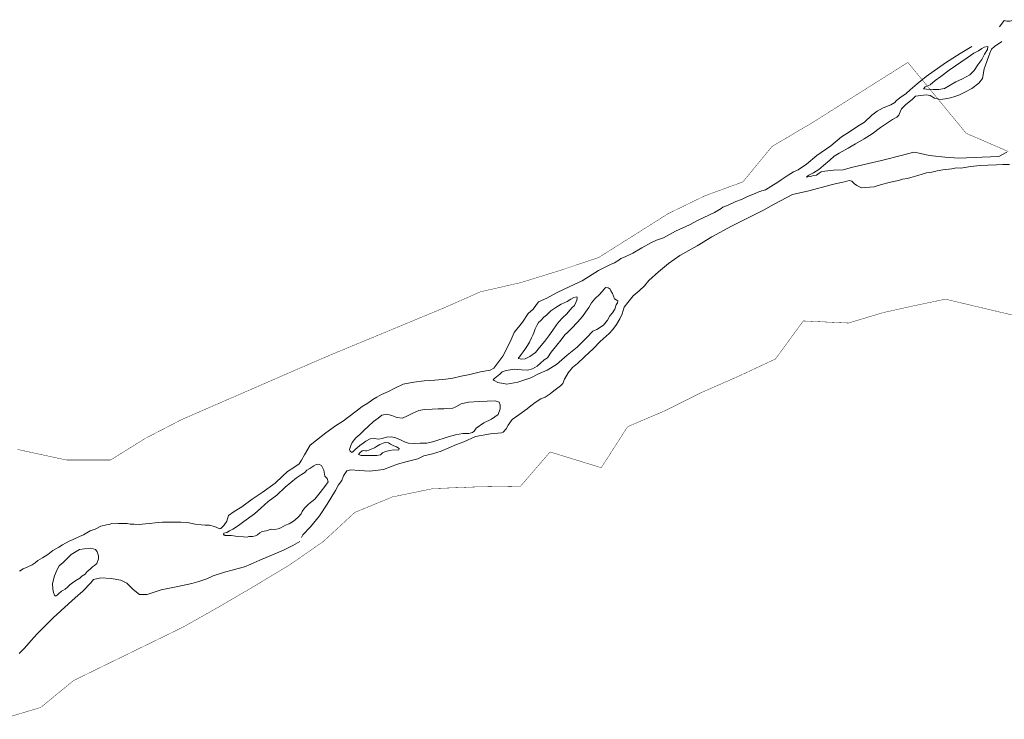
# Model space of a CAD drawing. Header units: metres. Extents: x 347609 to 404409, y 8547781 to 8605413.
# Tile 7 of 39: x 362145 to 363357, y 8550885 to 8551746. Entities that reach past the tile are written whole.
import ezdxf

# ---------------------------------------------------------------- set-up
doc = ezdxf.new("R2010")
doc.units = ezdxf.units.M
doc.layers.add('01. RIO', color=7, linetype='Continuous', lineweight=5, true_color=0x2776bb)
doc.layers.add('PREDIOS INSCRITOS EN LA BASE GRAFICA REGISTRAL (HUAURA) NOMBRE', color=7, linetype='Continuous', true_color=0xfffff0)

# ---------------------------------------------------------------- blocks, each defined once
blk = doc.blocks.new('REIORORI')
at = {"layer": '01. RIO', "color": 152, "lineweight": 15, "true_color": 0x2776bb, "flags": 128}
for points in [[(363363.1, 8551568.4), (363354.9, 8551568.2), (363346.9, 8551567.6), (363336.3, 8551567.4), (363326.9, 8551567.1), (363315.1, 8551565.9), (363308.1, 8551564.7), (363303, 8551563.7), (363297.7, 8551564), (363291.8, 8551562.9), (363281, 8551561.5), (363274, 8551560.4), (363267.2, 8551558.8), (363261, 8551557.8), (363250, 8551554.7), (363241.4, 8551552.3), (363237.6, 8551551), (363231.4, 8551550.1), (363226.3, 8551548.6), (363220, 8551547.3), (363214.8, 8551546.1), (363205.5, 8551543.7), (363196.3, 8551540.6), (363180.9, 8551539.5), (363175.1, 8551542.2), (363172.2, 8551544.5), (363168.8, 8551547.7), (363165.8, 8551548.7), (363160.1, 8551546.9), (363149.9, 8551544.7), (363143.6, 8551543.3), (363116, 8551536), (363095.9, 8551531.3), (363073.2, 8551519.3), (363059.3, 8551511.7), (363047.2, 8551505.3), (363020.7, 8551492.2), (362996.5, 8551479.2), (362978.7, 8551468.1), (362957.2, 8551456.4), (362943.4, 8551446.4), (362931, 8551436.1), (362919.1, 8551425.3), (362913.7, 8551418.7), (362907.3, 8551412.7), (362899.9, 8551406.4), (362893.4, 8551398.4), (362889, 8551392.5), (362886.3, 8551384.5), (362883.6, 8551378.2), (362879.2, 8551371.5), (362875, 8551365.3), (362870.4, 8551360.2), (362859.2, 8551350.6), (362851.2, 8551341.8), (362840.1, 8551331.5), (362831.4, 8551323.5), (362825.1, 8551318.3), (362819.9, 8551311.8), (362815.6, 8551304), (362813.4, 8551298.8), (362810.3, 8551295.8), (362802.3, 8551289.5), (362797.6, 8551286.2), (362791.6, 8551282.1), (362786.4, 8551279.8), (362779.4, 8551275.2), (362773.8, 8551271.3), (362769.4, 8551267.6), (362759.1, 8551260.3), (362751.2, 8551254.3), (362746.2, 8551247.4), (362743.6, 8551242.9), (362740.1, 8551238.8), (362737.9, 8551238.2), (362724.4, 8551236.6), (362705.8, 8551233.6), (362691.6, 8551226.8), (362682.4, 8551223.5), (362663.5, 8551215.5), (362653, 8551212.2), (362642.4, 8551209.6), (362635.1, 8551205.9), (362621.8, 8551202.8), (362609.9, 8551199.4), (362592.6, 8551193), (362576, 8551190.8), (362562.8, 8551191.7), (362552.4, 8551192.4), (362547.6, 8551191.1), (362543.4, 8551185.2), (362541.4, 8551179.3), (362537.5, 8551173.9), (362533.8, 8551167.2), (362523.4, 8551150.1), (362513.8, 8551135.7), (362502.7, 8551122.5), (362493.4, 8551112.3), (362491.6, 8551109.2)], [(363316.4, 8551661.8), (363325.1, 8551668.3), (363329.9, 8551674), (363331.6, 8551686), (363338.6, 8551705), (363340.6, 8551710.3), (363344.5, 8551713.4), (363353.5, 8551719.4)], [(363316.5, 8551713.3), (363302.1, 8551704.8), (363284.2, 8551693.5), (363260.6, 8551676.6), (363249.3, 8551667.5), (363240.7, 8551660), (363235.8, 8551655.6), (363228.1, 8551650.1), (363223.3, 8551646.4), (363221.8, 8551644.4), (363216.8, 8551641.5), (363207.5, 8551637.8), (363200.3, 8551633.8), (363193.6, 8551628.9), (363184.7, 8551620.5), (363176.5, 8551615.2), (363166, 8551608.2), (363156.2, 8551602.2), (363142.9, 8551591.2), (363125.8, 8551579.1), (363113.1, 8551568.7), (363102.8, 8551561.8), (363097.1, 8551559.2), (363090.8, 8551554.9), (363082, 8551549.3), (363077.7, 8551546.3), (363069.4, 8551541.3), (363062.6, 8551537), (363055.2, 8551535.1), (363049.8, 8551532.6), (363044.8, 8551530.5), (363039.9, 8551528.5), (363033, 8551525.3), (363026.4, 8551522.5), (363016.6, 8551518), (363010.3, 8551515.7), (363008, 8551514), (362999.8, 8551509), (362980, 8551499.5), (362969.4, 8551494), (362952, 8551486.3), (362937.4, 8551478.1), (362928.7, 8551475.2), (362922.4, 8551472.2), (362910.4, 8551465.5), (362899.4, 8551459.3), (362890.2, 8551454.7), (362884.8, 8551452.5), (362882.2, 8551450.5), (362877, 8551447.4), (362872.1, 8551445.1), (362857.1, 8551437.6), (362837.2, 8551425), (362821.9, 8551417.9), (362806.4, 8551410.7), (362793.6, 8551403.9), (362783.5, 8551399.2), (362776.7, 8551390.1), (362770.7, 8551384.9), (362763.6, 8551374.3), (362753.3, 8551361.6), (362748.5, 8551350), (362739.5, 8551332.2), (362728.5, 8551317.6), (362724.1, 8551315.1), (362712.1, 8551312.9), (362699, 8551309.6), (362688.4, 8551307.6), (362678.2, 8551305.2), (362669.4, 8551303.9), (362655.8, 8551302.9), (362642.9, 8551301.8), (362630.1, 8551300.4), (362616.7, 8551297.7), (362606.7, 8551293), (362598.8, 8551288.9), (362590.3, 8551285.1), (362584.5, 8551282), (362579.7, 8551279), (362573.4, 8551274.4), (362566.4, 8551270.4), (362560.5, 8551266.1), (362547, 8551255.7), (362543.4, 8551252.9), (362533.6, 8551246.6), (362521.7, 8551238), (362510.4, 8551228.8), (362502.5, 8551222.7), (362495.5, 8551211.1), (362491.7, 8551204.3), (362488.8, 8551200), (362482.5, 8551195.4), (362474.7, 8551190.3), (362468.5, 8551184.7), (362459.3, 8551175.9), (362443.5, 8551164.5), (362431.1, 8551156.4), (362418.4, 8551147), (362408.9, 8551141.1), (362402, 8551136.4), (362399.9, 8551129.3), (362396.4, 8551123.9), (362392.5, 8551120.4), (362391.3, 8551119.8), (362384.8, 8551122.6), (362378.6, 8551124.5), (362373.3, 8551124.2), (362368.9, 8551124.8), (362361, 8551125.7), (362351.5, 8551127.7), (362343.5, 8551128.2), (362334.2, 8551128.1), (362320.6, 8551128), (362311.7, 8551127.4), (362304.6, 8551126.6), (362299.7, 8551125.9), (362295.8, 8551125.5), (362292, 8551125.4), (362286.1, 8551125.5), (362280.9, 8551125.5), (362277.3, 8551126.3), (362271.7, 8551126.4), (362266.5, 8551126.6), (362263.7, 8551127), (362258.6, 8551126.3), (362255.1, 8551125.1), (362252, 8551124.8), (362245, 8551123), (362238, 8551119.3), (362231.7, 8551117.3), (362227.8, 8551114.8), (362223.6, 8551112.4), (362218.7, 8551110.4), (362210.7, 8551106.8), (362205.8, 8551104.7), (362197.7, 8551100.3), (362193.2, 8551097.4), (362185.8, 8551093.1), (362179.6, 8551088.4), (362173.2, 8551084.2), (362167.4, 8551080.9), (362164.1, 8551078.2), (362160.3, 8551075.7), (362154.2, 8551072.9), (362149.3, 8551070.5), (362145, 8551067.6)], [(363359.6, 8551583.5), (363350, 8551578.1), (363329.1, 8551577.1), (363300.7, 8551576.1), (363283.5, 8551577.1), (363268.3, 8551578.9), (363260.4, 8551580), (363251.7, 8551582), (363245.3, 8551583.2), (363231.2, 8551579.7), (363205.4, 8551573.2), (363184.2, 8551568.2), (363168.6, 8551564.4), (363158.3, 8551561.8), (363146.3, 8551561.1), (363135.7, 8551560.2), (363131.1, 8551559.1), (363128.8, 8551557.7), (363125.3, 8551555.2), (363122.3, 8551554.7), (363117.5, 8551553.3), (363114.7, 8551552.9), (363113.3, 8551552.8), (363113.4, 8551553.6), (363115.9, 8551554.9), (363121.6, 8551558), (363128.2, 8551561.9), (363134, 8551566.9), (363141.8, 8551573.5), (363147, 8551578.5), (363153.2, 8551582.1), (363164.4, 8551588.2), (363173.3, 8551593.6), (363184.3, 8551599.8), (363194, 8551605.8), (363204.4, 8551613.7), (363214.1, 8551620.5), (363218.9, 8551623.6), (363224.3, 8551626.6), (363226.9, 8551629), (363228.4, 8551632.9), (363230.1, 8551636.7), (363235, 8551641.6), (363243.4, 8551648.7), (363247.3, 8551652.1), (363260.4, 8551654), (363265.5, 8551653.1), (363270.8, 8551649.9), (363277.9, 8551648.2), (363283.6, 8551649.1), (363290.2, 8551650.1), (363295.8, 8551651.8), (363300.4, 8551653.6), (363308.6, 8551657.8), (363316.4, 8551661.8)], [(362489.9, 8551104.2), (362481.3, 8551099.4), (362470.3, 8551094.1), (362458.9, 8551089.2), (362440.6, 8551081.2), (362429.5, 8551076.4), (362421.5, 8551073.2), (362413.9, 8551071.2), (362406.3, 8551069.2), (362396.9, 8551066.5), (362383.1, 8551062), (362375.2, 8551058.3), (362365.4, 8551055), (362356.8, 8551052.8), (362339.7, 8551049), (362319.3, 8551044.7), (362301.9, 8551039.2), (362292.4, 8551039), (362284.7, 8551045.1), (362276.9, 8551053.1), (362269.6, 8551056.8), (362257.7, 8551058.8), (362245, 8551059.7), (362236, 8551057.4), (362232.5, 8551053.6), (362222.6, 8551043.2), (362213.4, 8551035), (362205.1, 8551027.4), (362195.7, 8551019.1), (362186.3, 8551010.3), (362177.8, 8551001.6), (362166.5, 8550990.7), (362159.2, 8550982.6), (362150.8, 8550973.2), (362144.4, 8550966.4)]]:
    blk.add_lwpolyline(points, dxfattribs=at)
blk.add_lwpolyline([(363370, 8551746.4, -0.189408), (363356.3, 8551745.5), (363350.6, 8551737.6)], format="xyb", dxfattribs=at)
for points in [[(363336, 8551709.8), (363332.3, 8551703.8), (363328.9, 8551697.5), (363324, 8551691), (363319.6, 8551683.9), (363314.3, 8551678.6), (363305.1, 8551673.6), (363297.1, 8551670.1), (363283.1, 8551661.9), (363276.1, 8551660.3), (363268.9, 8551660.5), (363260.7, 8551660.7), (363257, 8551661.3), (363259.2, 8551663.6), (363265.4, 8551666.1), (363271.3, 8551671.6), (363278.5, 8551676.5), (363288.7, 8551684.3), (363310.9, 8551699.6), (363319.2, 8551705.1), (363324.6, 8551708), (363329, 8551711), (363331.6, 8551712.4), (363336.4, 8551713.3)], [(362864.1, 8551414.8), (362858.9, 8551408.7), (362852.9, 8551402.7), (362848.8, 8551398.1), (362845.5, 8551392.4), (362841.3, 8551386.4), (362837.5, 8551381.1), (362831.4, 8551374.3), (362823.9, 8551366.4), (362819, 8551361.3), (362815.8, 8551358.5), (362811.5, 8551352.3), (362805.8, 8551345.7), (362798.8, 8551337.4), (362794.5, 8551330.4), (362790.2, 8551328), (362785.9, 8551323.9), (362781.7, 8551320.1), (362776.2, 8551316.6), (362769.8, 8551315.3), (362762.5, 8551315.6), (362753.6, 8551316.2), (362743.5, 8551314.6), (362738.6, 8551312.9), (362735.9, 8551310), (362731.7, 8551306.8), (362727.7, 8551303.7), (362728.8, 8551302.3), (362733.4, 8551300.1), (362744.6, 8551298.1), (362758, 8551300.2), (362773.9, 8551305.7), (362783.4, 8551310.6), (362794.1, 8551315.2), (362805.4, 8551322.2), (362818.8, 8551333.4), (362831.1, 8551343.6), (362842.7, 8551355.2), (362850.4, 8551363.1), (362855.3, 8551365.1), (362863.5, 8551370.3), (362868.5, 8551376.8), (362871, 8551382.1), (362874.6, 8551385.8), (362877.4, 8551390.1), (362879, 8551395.5), (362880.7, 8551397.8), (362881.2, 8551400.4), (362876.9, 8551402.9), (362875.8, 8551406), (362874.6, 8551409.3), (362872.5, 8551412.8), (362871.5, 8551415), (362869, 8551416.3), (362866.3, 8551416.9), (362864.8, 8551415.7)], [(362758.6, 8551329.3), (362763, 8551328.8), (362766.8, 8551329.1), (362772.8, 8551332.1), (362779.6, 8551337), (362784.6, 8551343.1), (362791.2, 8551350.8), (362796.1, 8551357.2), (362801.2, 8551364.5), (362805.6, 8551370.8), (362808, 8551374), (362813.4, 8551380), (362817.9, 8551384.1), (362822.2, 8551389.2), (362825, 8551392.1), (362827.6, 8551394.7), (362829.5, 8551398.2), (362830.7, 8551401.4), (362831, 8551404.1), (362830.4, 8551405.5), (362826.8, 8551404.5), (362823.3, 8551402.3), (362818.7, 8551399.6), (362811.3, 8551396.2), (362804.7, 8551392.3), (362798.6, 8551388), (362793.1, 8551383), (362790.1, 8551380.5), (362786.3, 8551376.1), (362783.6, 8551373.6), (362781.3, 8551370.1), (362779.3, 8551365.8), (362777.6, 8551361.2), (362776.4, 8551358.3), (362774.6, 8551355), (362772.3, 8551349.4), (362769.7, 8551345.5), (362766.7, 8551340.7), (362764.4, 8551337.6), (362762.2, 8551334.3), (362760, 8551331.7), (362758.7, 8551330.2)], [(362554.8, 8551214.7), (362553.6, 8551213.8), (362551.8, 8551215.6), (362550.9, 8551217.7), (362552.5, 8551222.4), (362554.1, 8551226.2), (362558.8, 8551231.9), (362563.7, 8551236.1), (362568.6, 8551241), (362574.4, 8551246.2), (362580.5, 8551251.8), (362586.2, 8551256.2), (362590.8, 8551259.9), (362596.7, 8551261.1), (362602.9, 8551259.3), (362609.2, 8551256.7), (362616, 8551256.1), (362622.3, 8551258.8), (362628.9, 8551262.3), (362636.3, 8551265.3), (362643.1, 8551266.9), (362652.6, 8551267.3), (362660.1, 8551267.4), (362667.1, 8551267.6), (362670.8, 8551267.8), (362678, 8551268.4), (362681.7, 8551269.8), (362688.4, 8551273.5), (362697.2, 8551275.9), (362710.9, 8551276.5), (362720.3, 8551276.9), (362730, 8551277.2), (362735, 8551275.9), (362736.4, 8551272.6), (362736.2, 8551267.6), (362733.8, 8551260.7), (362725.4, 8551254.7), (362716.1, 8551250.3), (362706.8, 8551243.9), (362704.3, 8551240.1), (362702.4, 8551238.5), (362697.8, 8551237.3), (362690.3, 8551237.3), (362681.4, 8551235.5), (362672.3, 8551232.9), (362654.5, 8551227.2), (362646.2, 8551225.5), (362637.7, 8551225.1), (362629.8, 8551224.7), (362623.5, 8551225.4), (362618.6, 8551227.1), (362613.8, 8551229.4), (362608, 8551231.9), (362602.2, 8551233), (362596.3, 8551232.6), (362591.1, 8551230.9), (362586.7, 8551230.1), (362581.2, 8551231.1), (362576.2, 8551230.6), (362571, 8551227.7), (362567.8, 8551225.1), (362563.6, 8551222.3), (362560.1, 8551219.4), (362557.9, 8551217.3), (362556, 8551215.7)], [(362570.7, 8551216), (362567.9, 8551216.3), (362566.3, 8551215.8), (362563.4, 8551213.6), (362562, 8551211.2), (362565.3, 8551210), (362570.2, 8551210), (362579.1, 8551210), (362584.3, 8551210.2), (362589.1, 8551211.1), (362591.5, 8551213.3), (362595.3, 8551215.1), (362600.6, 8551216.4), (362604.9, 8551216.9), (362610.1, 8551216.7), (362611.5, 8551217), (362611.9, 8551218.8), (362608.8, 8551220.6), (362605.6, 8551221.9), (362601.5, 8551224), (362598.7, 8551225.6), (362594.9, 8551226.3), (362592.1, 8551225.5), (362588.3, 8551223.7), (362584.1, 8551221.3), (362581.8, 8551219.5), (362577.7, 8551217.8), (362574.5, 8551216.5), (362571.7, 8551216)], [(362396.8, 8551112.2), (362395.9, 8551113.4), (362396.4, 8551114.5), (362400, 8551115.5), (362403.3, 8551117.3), (362407.4, 8551119.5), (362414.1, 8551124), (362421, 8551129), (362433.9, 8551138.3), (362441.7, 8551145.2), (362450.9, 8551153.4), (362461.6, 8551161.4), (362471.8, 8551171), (362478.7, 8551176.8), (362485.7, 8551182.8), (362491.7, 8551186.8), (362495.9, 8551189.2), (362498.3, 8551191.9), (362502.2, 8551194.2), (362506.8, 8551197.2), (362510, 8551199), (362512.7, 8551199.4), (362516.5, 8551197.8), (362519.1, 8551192), (362520.7, 8551184.8), (362523.5, 8551182), (362524.8, 8551177.8), (362521.9, 8551173.7), (362514.9, 8551164.7), (362508.2, 8551156.5), (362504.6, 8551153.7), (362500.3, 8551150.3), (362495.3, 8551145.3), (362492.5, 8551141.2), (362491.4, 8551138.2), (362488.1, 8551134.6), (362484.1, 8551131), (362480.6, 8551128.5), (362476.5, 8551126), (362472.3, 8551124.2), (362466.2, 8551121.2), (362462.9, 8551119.8), (362458.4, 8551119.1), (362455.1, 8551119.4), (362452.2, 8551118.5), (362448.3, 8551117.4), (362443.6, 8551116.8), (362440.5, 8551114.8), (362437.7, 8551112.6), (362435.1, 8551111.2), (362431.5, 8551110.4), (362427, 8551110.4), (362424.8, 8551109.7), (362420.5, 8551109.9), (362413.4, 8551110.4), (362405.2, 8551111.6), (362399.8, 8551111.8), (362398, 8551111.8), (362397.4, 8551111.9)], [(362188, 8551038.2), (362186.7, 8551041.5), (362185.7, 8551045.5), (362185.5, 8551052.7), (362187.9, 8551062.1), (362191.1, 8551069.8), (362193.5, 8551074.4), (362198.5, 8551078.5), (362206.5, 8551086.2), (362208.5, 8551088.1), (362214.7, 8551091.9), (362218.5, 8551094.3), (362224.8, 8551095.3), (362232.4, 8551095.9), (362238.4, 8551094.3), (362240.4, 8551091.7), (362242.2, 8551086.8), (362242, 8551083), (362239.8, 8551077.3), (362237.2, 8551074.7), (362234.6, 8551073), (362231.6, 8551070.3), (362228.2, 8551067.5), (362225.8, 8551064.2), (362221.7, 8551061.6), (362218.9, 8551059), (362214.3, 8551056.1), (362210.2, 8551053.5), (362206.6, 8551050.9), (362203.7, 8551047.9), (362200.9, 8551045.6), (362198.2, 8551043.9), (362196.6, 8551043.1), (362192.9, 8551040), (362191.2, 8551038.2), (362189.9, 8551037.3), (362189.2, 8551037.2), (362188.5, 8551037.5), (362188.2, 8551037.7)]]:
    blk.add_lwpolyline(points, close=True, dxfattribs=at)

msp = doc.modelspace()

# ---------------------------------------------------------------- linework, layer by layer
at = {"layer": 'PREDIOS INSCRITOS EN LA BASE GRAFICA REGISTRAL (HUAURA) NOMBRE', "color": 5, "true_color": 0x0000ff, "const_width": 0.5}
for points in [[(362142.2, 8551217.6), (362202.4, 8551204.6), (362256.9, 8551204.6), (362299.8, 8551231.3), (362344.3, 8551254.3), (362390.2, 8551274.3), (362436, 8551294.2), (362481.9, 8551314.2), (362527.8, 8551334), (362574, 8551353.1), (362620.2, 8551372.3), (362666.3, 8551391.4), (362712.1, 8551411.6), (362761.7, 8551422.9), (362809.8, 8551437.8), (362857.3, 8551453.7), (362900.2, 8551480.7), (362942.9, 8551507.7), (362987.9, 8551529.6), (363034.9, 8551546.8), (363070.6, 8551590.3), (363120.4, 8551619.7), (363177.3, 8551655.6), (363237.9, 8551693.8), (363309.5, 8551606.7), (363361.4, 8551584.2)], [(362122.7, 8550885.7), (362171, 8550900.1), (362211.2, 8550933.1), (362256.2, 8550955.1), (362301.1, 8550977), (362346, 8550998.9), (362389.9, 8551023.7), (362433.4, 8551049.1), (362476.6, 8551075.1), (362518.5, 8551104.2), (362557.4, 8551140.1), (362603.6, 8551159.1), (362653.7, 8551169.4), (362707.3, 8551171.5), (362761.4, 8551172.4), (362797.6, 8551214.5), (362860.6, 8551195.1), (362893.1, 8551245.6), (362939.1, 8551265.2), (362983.9, 8551287.6), (363029.7, 8551307.7), (363075, 8551328.9), (363109.2, 8551375.7), (363164.8, 8551373.1), (363207.7, 8551386), (363246, 8551394.5), (363284.1, 8551402.5), (363326.2, 8551392.5), (363377.3, 8551380.4)]]:
    msp.add_lwpolyline(points, dxfattribs=at)

# ---------------------------------------------------------------- block references
msp.add_blockref('REIORORI', (0, 0))

doc.saveas('drawing.dxf')
